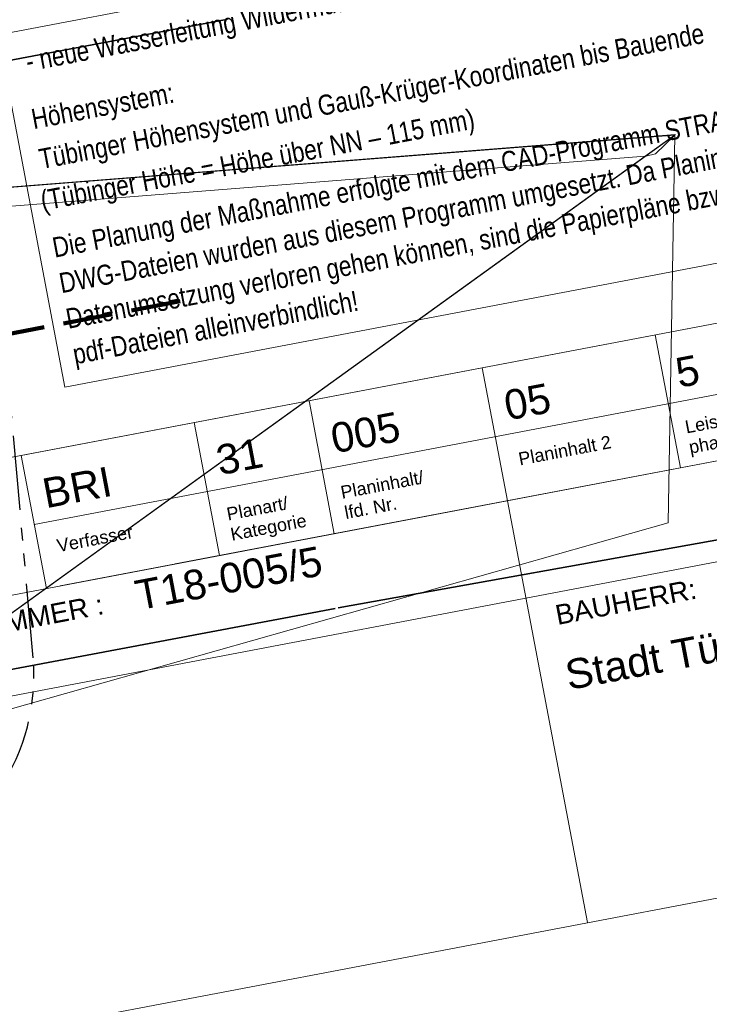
# Model space of a CAD drawing. Extents: x 3503739 to 3504470, y 5375172 to 5375561.
# Tile 107 of 121: x 3504142.6 to 3504149.56, y 5375384.3 to 5375394.24. Entities that reach past the tile are written whole.
import ezdxf

# ---------------------------------------------------------------- set-up
doc = ezdxf.new("R2010")
doc.units = 0
doc.header["$MEASUREMENT"] = 0
doc.linetypes.add('1', pattern=[1.4, 0.5, -0.2, 0.5, -0.2])
doc.linetypes.add('237', pattern=[1.5, 0.75, -0.18, 0.13, -0.13, 0.13, -0.18])
for name, color, linetype in [('_4WP_STADT_FTT1', 7, 'Continuous'), ('BHM_WA', 7, 'Continuous'), ('K_FLURSTUECKE', 7, 'Continuous'), ('KMP_TIEF20-05-25', 7, 'Continuous'), ('W-SCHESTEMPEL1', 7, 'Continuous'), ('W-SCHESTEMPEL3', 7, 'Continuous')]:
    doc.layers.add(name, color=color, linetype=linetype)
doc.styles.add('662', font='ARIAL.TTF', dxfattribs={"height": 0.3})
doc.styles.add('663', font='ARIAL.TTF', dxfattribs={"height": 0.13})
doc.styles.add('664', font='ARIAL.TTF', dxfattribs={"height": 0.2})
doc.styles.add('671', font='ARIAL.TTF', dxfattribs={"height": 0.3})
doc.styles.add('678', font='TXT', dxfattribs={"width": 0.84, "height": 0.203})
doc.styles.add('679', font='TXT', dxfattribs={"width": 0.84, "height": 0.203})
doc.styles.add('680', font='TXT', dxfattribs={"width": 0.84, "height": 0.203})
doc.styles.add('681', font='TXT', dxfattribs={"width": 0.84, "height": 0.203})
doc.styles.add('683', font='TXT', dxfattribs={"width": 0.84, "height": 0.203})

msp = doc.modelspace()

# ---------------------------------------------------------------- linework, layer by layer
at = {"layer": '_4WP_STADT_FTT1', "color": 1, "linetype": '237', "lineweight": 25}
msp.add_lwpolyline([(3504139.8157, 5375377.5932, -0.40814), (3504139.0114, 5375378.1524), (3504138.5955, 5375380.3364, -0.198163), (3504138.7493, 5375381.0834), (3504142.3889, 5375386.4688, 0.172278), (3504142.7325, 5375387.7971), (3504142.4028, 5375391.5305, 0.44305), (3504140.5138, 5375392.9622), (3504140.2653, 5375392.9156)], format="xyb", dxfattribs=at)
at = {"layer": 'BHM_WA', "color": 252, "linetype": 'Continuous', "lineweight": 13}
for points in [[(3504149.2206, 5375393.0794, 0), (3504149.2206, 5375393.0794, 0), (3504149.2207, 5375393.0794, 0), (3504149.2207, 5375393.0794, 0), (3504149.2207, 5375393.0794, 0), (3504149.2206, 5375393.0794, 0), (3504149.2206, 5375393.0794, 0), (3504149.2206, 5375393.0794, 0), (3504149.2206, 5375393.0794, 0), (3504149.2206, 5375393.0794, 0), (3504149.2157, 5375393.0731, 0), (3504149.2206, 5375393.0794, 0), (3504140.9458, 5375392.4296, 0), (3504133.9605, 5375386.8007, 0)], [(3504133.9712, 5375386.7994, 0), (3504140.2637, 5375387.0411, 0), (3504140.5154, 5375386.8006, 0), (3504136.8479, 5375384.0502, 0), (3504141.9153, 5375387.1137, 0), (3504149.1475, 5375389.1597, 0), (3504149.2157, 5375393.0731, 0), (3504140.9514, 5375392.4242, 0), (3504140.8745, 5375387.5333, 0), (3504140.9514, 5375392.4242, 0), (3504133.9712, 5375386.7994, 0), (3504140.2637, 5375387.0411, 0), (3504140.8745, 5375387.5333, 0), (3504141.4515, 5375387.4849, 0), (3504149.2157, 5375393.0731, 0), (3504140.9514, 5375392.4242, 0), (3504140.9458, 5375392.4296, 0), (3504133.9605, 5375386.8007, 0)], [(3504133.9712, 5375386.7994, 0), (3504140.9514, 5375392.4242, 0), (3504140.9458, 5375392.4296, 0), (3504149.2206, 5375393.0794, 0), (3504149.2049, 5375393.0782, 0), (3504149.2049, 5375393.0782, 0), (3504149.2049, 5375393.0782, 0), (3504149.2206, 5375393.0794, 0)]]:
    msp.add_polyline3d(points, dxfattribs=at)
at = {"layer": 'BHM_WA', "color": 254, "linetype": 'Continuous', "lineweight": 13}
for points in [[(3504141.4491, 5375387.4851, 0), (3504148.918, 5375392.8607, 0), (3504149.2115, 5375393.0727, 0), (3504149.2196, 5375393.0786, 0), (3504149.2138, 5375393.0729, 0), (3504149.2091, 5375393.0683, 0), (3504149.0218, 5375392.8851, 0), (3504148.9219, 5375392.8616, 0), (3504148.918, 5375392.8607, 0), (3504149.2115, 5375393.0727, 0), (3504149.2196, 5375393.0786, 0), (3504149.2196, 5375393.0786, 0), (3504149.2123, 5375393.0738, 0), (3504149.2108, 5375393.0727, 0), (3504148.918, 5375392.8607, 0), (3504149.2115, 5375393.0727, 0), (3504149.2206, 5375393.0794, 0), (3504149.2206, 5375393.0794, 0), (3504149.2206, 5375393.0794, 0), (3504149.2115, 5375393.0727, 0), (3504148.918, 5375392.8607, 0), (3504141.0179, 5375392.2404, 0)], [(3504149.2206, 5375393.0794, 0), (3504149.2206, 5375393.0794, 0), (3504149.2206, 5375393.0794, 0), (3504149.2123, 5375393.0738, 0), (3504149.2108, 5375393.0727, 0), (3504148.918, 5375392.8607, 0), (3504141.0179, 5375392.2404, 0)], [(3504149.2206, 5375393.0794, 0), (3504149.2206, 5375393.0794, 0), (3504149.2206, 5375393.0794, 0), (3504149.2123, 5375393.0738, 0), (3504149.2196, 5375393.0786, 0), (3504149.2196, 5375393.0786, 0), (3504149.2138, 5375393.0729, 0), (3504149.2091, 5375393.0683, 0), (3504149.0218, 5375392.8851, 0), (3504148.9219, 5375392.8616, 0), (3504148.918, 5375392.8607, 0), (3504141.4491, 5375387.4851, 0)]]:
    msp.add_polyline3d(points, dxfattribs=at)
at = {"layer": 'K_FLURSTUECKE', "color": 252, "linetype": 'Continuous', "lineweight": 35}
for p, q in [((3504125.0355, 5375390.5529), (3504144.6645, 5375394.2371)), ((3504144.6645, 5375394.2371), (3504125.0355, 5375390.5529)), ((3504125.0355, 5375390.5529), (3504144.6645, 5375394.2371)), ((3504144.6645, 5375394.2371), (3504125.0355, 5375390.5529)), ((3504165.4845, 5375391.8272), (3504145.8155, 5375388.3028)), ((3504145.8155, 5375388.3028), (3504165.4845, 5375391.8272)), ((3504165.4845, 5375391.8272), (3504145.8155, 5375388.3028)), ((3504145.8155, 5375388.3028), (3504165.4845, 5375391.8272)), ((3504145.7845, 5375388.2971), (3504126.1555, 5375384.6129)), ((3504126.1555, 5375384.6129), (3504145.7845, 5375388.2971)), ((3504145.7845, 5375388.2971), (3504126.1555, 5375384.6129)), ((3504126.1555, 5375384.6129), (3504145.7845, 5375388.2971))]:
    msp.add_line(p, q, dxfattribs=at)
at = {"layer": 'KMP_TIEF20-05-25', "color": 250, "linetype": '1', "lineweight": 100}
msp.add_line((3504144.219, 5375391.3971), (3504116.7914, 5375386.1669), dxfattribs=at)
at = {"layer": 'W-SCHESTEMPEL1', "color": 7, "linetype": 'Continuous', "lineweight": 13}
for p, q in [((3504140.2779, 5375389.3969), (3504157.4706, 5375392.6653)), ((3504157.3304, 5375392.6387), (3504142.6112, 5375389.8405)), ((3504157.6032, 5375391.9707), (3504142.7432, 5375389.1457)), ((3504140.5331, 5375388.0547), (3504157.7257, 5375391.3232)), ((3504143.007, 5375388.525), (3504157.7257, 5375391.3231)), ((3504144.168, 5375388.7457), (3504157.7252, 5375391.323)), ((3504144.1685, 5375388.7458), (3504157.7257, 5375391.3231)), ((3504149.0176, 5375391.0584), (3504149.2727, 5375389.7162)), ((3504147.2689, 5375390.7259), (3504147.524, 5375389.3837)), ((3504140.7199, 5375387.0723), (3504157.9119, 5375390.3407)), ((3504145.5202, 5375390.3935), (3504145.7754, 5375389.0513)), ((3504144.3609, 5375390.1731), (3504144.6161, 5375388.831)), ((3504144.361, 5375390.1731), (3504144.6161, 5375388.8309)), ((3504142.6117, 5375389.8406), (3504142.8669, 5375388.4984)), ((3504147.524, 5375389.3837), (3504148.3336, 5375385.1252)), ((3504141.3427, 5375383.7962), (3504158.5353, 5375387.0646))]:
    msp.add_line(p, q, dxfattribs=at)
at = {"layer": 'W-SCHESTEMPEL3', "color": 7, "linetype": 'Continuous', "lineweight": 13}
for p, q in [((3504139.1357, 5375411.1414), (3504143.054, 5375390.5305)), ((3504142.3778, 5375394.0875), (3504154.3581, 5375396.365)), ((3504143.054, 5375390.5305), (3504155.0343, 5375392.8081))]:
    msp.add_line(p, q, dxfattribs=at)

# ---------------------------------------------------------------- texts
at = {"layer": 'W-SCHESTEMPEL1', "color": 7, "linetype": 'Continuous'}
for s, height, style, p in [('5', 0.3, '662', (3504149.2577, 5375390.5231)), ('05', 0.3, '662', (3504147.5256, 5375390.1938)), ('005', 0.3, '662', (3504145.7745, 5375389.8609)), ('Leistungs-', 0.13, '663', (3504149.3336, 5375390.0626)), ('Planinhalt 2', 0.13, '663', (3504147.6505, 5375389.7399)), ('phase', 0.13, '663', (3504149.3724, 5375389.8583)), ('31', 0.3, '662', (3504144.6166, 5375389.6408)), ('BRI', 0.3, '662', (3504142.861, 5375389.307)), ('Planinhalt/', 0.13, '663', (3504145.8535, 5375389.4027)), ('Planart/', 0.13, '663', (3504144.7016, 5375389.1837)), ('lfd. Nr.', 0.13, '663', (3504145.8924, 5375389.1984)), ('Kategorie', 0.13, '663', (3504144.7405, 5375388.9794)), ('Verfasser', 0.13, '663', (3504142.9867, 5375388.8641)), ('T18-005/5', 0.3, '662', (3504143.7977, 5375388.2782)), ('BAUHERR:', 0.2, '664', (3504148.0305, 5375388.1296)), ('PROJEKTNUMMER :', 0.2, '664', (3504140.8056, 5375387.7376)), ('Stadt Tübingen', 0.3, '671', (3504148.1427, 5375387.4725))]:
    msp.add_text(s, height=height, rotation=10.764, dxfattribs=dict(at, style=style)).set_placement(p)
at = {"layer": 'W-SCHESTEMPEL3', "color": 7, "linetype": 'Continuous', "width": 0.84}
for s, style, p in [('- neue Wasserleitung Wildermuth-Gymnasium', '679', (3504142.6784, 5375393.7161)), ('Die Planung der Maßnahme erfolgte mit dem CAD-Programm STRATIS (RIB). DXF- und', '678', (3504142.9504, 5375391.8371)), ('DWG-Dateien wurden aus diesem Programm umgesetzt. Da Planinformationen bei der', '678', (3504143.0187, 5375391.4781)), ('Datenumsetzung verloren gehen können, sind die Papierpläne bzw. die entsprechenden', '678', (3504143.0869, 5375391.1191)), ('pdf-Dateien alleinverbindlich!', '678', (3504143.1552, 5375390.7601))]:
    msp.add_text(s, height=0.203, rotation=10.764, dxfattribs=dict(at, style=style)).set_placement(p)
at = {"layer": 'W-SCHESTEMPEL3', "color": 1, "linetype": 'Continuous', "width": 0.84}
for s, style, p in [('Tübinger Höhensystem und Gauß-Krüger-Koordinaten bis Bauende', '681', (3504142.8146, 5375392.7313)), ('Höhensystem:', '680', (3504142.7379, 5375393.1346)), ('(Tübinger Höhe = Höhe über NN – 115 mm)', '683', (3504142.8301, 5375392.311))]:
    msp.add_text(s, height=0.203, rotation=10.764, dxfattribs=dict(at, style=style)).set_placement(p)

doc.saveas('drawing.dxf')
